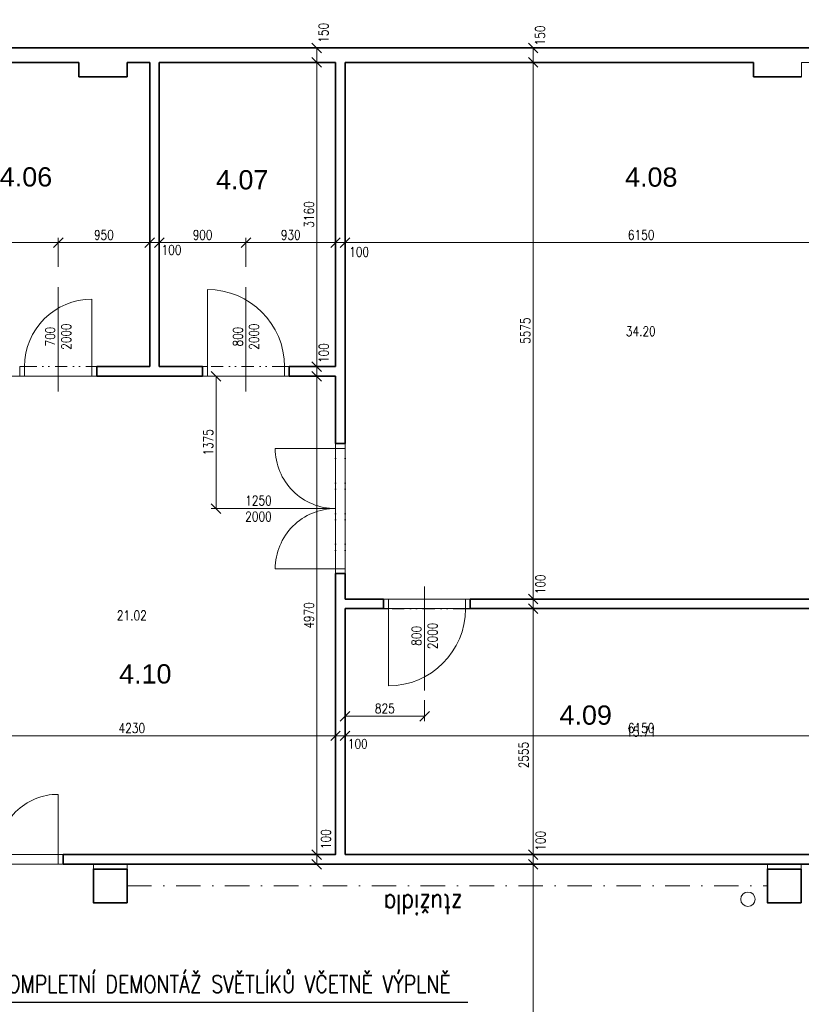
# Model space of a CAD drawing. Header units: millimetres. Extents: x -485339 to 350584, y -1189936 to 0.
# Tile 232 of 256: x -69405 to -61287, y -723233 to -713004. Entities that reach past the tile are written whole.
import ezdxf
from ezdxf import colors
from ezdxf.entities.mleader import LeaderData, LeaderLine
from ezdxf.enums import TextEntityAlignment as Align
from ezdxf.math import Vec2, Vec3

# ---------------------------------------------------------------- set-up
doc = ezdxf.new("R2010")
doc.units = ezdxf.units.MM
doc.header["$LTSCALE"] = 10
doc.linetypes.add('DASHDOT', pattern=[25.4, 12.7, -6.35, 0, -6.35])
doc.linetypes.add('DĚLICÍ2', pattern=[15.875, 6.35, -3.175, 0, -3.175, 0, -3.175])
doc.layers.get('Defpoints').update_dxf_attribs({"color": 201})
doc.layers.add('BOUR_DVEŘE', color=7, linetype='Continuous', lineweight=18, true_color=0xdba400)
doc.layers.add('BOURÁNÍ_POPIS', color=7, linetype='Continuous', lineweight=18, true_color=0xdba400)
for name, color, linetype, lineweight in [('St__otvory_dveře', 40, 'Continuous', 18), ('St_kóty', 132, 'Continuous', 18), ('St_plocha_místnosti', 250, 'Continuous', 18), ('St_popis_otvory', 40, 'Continuous', 18), ('St_čáry_obrys', 5, 'Continuous', 35), ('St_čáry_osy', 250, 'DASHDOT', 18), ('St_čáry_plné', 250, 'Continuous', 18), ('ZTI_ST_kanalda', 234, 'Continuous', 18)]:
    doc.layers.add(name, color=color, linetype=linetype, lineweight=lineweight)
doc.layers.add('St_plocha_místn', color=140, linetype='Continuous', lineweight=18, plot=False)
doc.styles.add('Andy', font='arial.ttf')
doc.styles.get("Standard").update_dxf_attribs({"font": 'simplex.shx', "width": 0.8})
doc.dimstyles.new('stavebníM50 vnitřní', dxfattribs={"dimtxt": 100, "dimasz": 100, "dimexe": 50, "dimexo": 100, "dimgap": 30, "dimtad": 1, "dimdec": 0, "dimtxsty": 'Standard', "dimblk": 'OBLIQUE', "dimcen": 2.5, "dimclrd": 256, "dimclre": 256, "dimclrt": 256, "dimadec": 0, "dimazin": 0, "dimtfac": 1, "dimtdec": 0, "dimtmove": 2, "dimatfit": 2, "dimldrblk": 'OBLIQUE', "dimfxl": 250, "dimfxlon": 1, "dimlwd": -1, "dimlwe": -1, "dimarcsym": 0})

# ---------------------------------------------------------------- blocks, each defined once
blk = doc.blocks.new('G$CC1796412')
at = {"layer": 'St__otvory_dveře', "color": 0, "ltscale": 2}
blk.add_lwpolyline([(850, 1), (850, 801)], dxfattribs=at)
at = {"layer": 'St__otvory_dveře', "ltscale": 2}
for points in [[(50, 0), (0, 0), (0, -100), (50, -100)], [(900, 1), (850, 1), (850, -99), (900, -99)]]:
    blk.add_lwpolyline(points, close=True, dxfattribs=at)
at = {"layer": 'St__otvory_dveře', "linetype": 'DĚLICÍ2', "ltscale": 2}
for points in [[(50, 0), (850, 1)], [(50, -100), (850, -99)]]:
    blk.add_lwpolyline(points, dxfattribs=at)
at = {"layer": 'St__otvory_dveře', "color": 0, "ltscale": 2}
blk.add_arc((850, 1), 800, 90, 180, dxfattribs=at)
blk = doc.blocks.new('G$CB4A84410')
at = {"layer": 'St__otvory_dveře', "ltscale": 2}
for points in [[(100, -50), (100, 0), (0, 0), (0, -50)], [(101, -800), (101, -750), (1, -750), (1, -800)]]:
    blk.add_lwpolyline(points, close=True, dxfattribs=at)
at = {"layer": 'St__otvory_dveře', "linetype": 'DĚLICÍ2', "ltscale": 2}
for points in [[(0, -50), (1, -750)], [(100, -50), (101, -750)]]:
    blk.add_lwpolyline(points, dxfattribs=at)
at = {"layer": 'St__otvory_dveře', "color": 0, "ltscale": 2}
blk.add_lwpolyline([(101, -750), (801, -750)], dxfattribs=at)
blk.add_arc((101, -750), 700, 0, 90, dxfattribs=at)
blk = doc.blocks.new('G$CCBB459BE')
at = {"layer": 'St__otvory_dveře', "color": 0, "ltscale": 2}
for points in [[(50, 101), (50, 726)], [(1300, 101), (1300, 726)]]:
    blk.add_lwpolyline(points, dxfattribs=at)
at = {"layer": 'St__otvory_dveře', "ltscale": 2}
for points in [[(50, 100), (0, 100), (0, 0), (50, 0)], [(1350, 101), (1300, 101), (1300, 1), (1350, 1)]]:
    blk.add_lwpolyline(points, close=True, dxfattribs=at)
at = {"layer": 'St__otvory_dveře', "linetype": 'DĚLICÍ2', "ltscale": 2}
for points in [[(50, 100), (1300, 101)], [(50, 0), (1300, 1)]]:
    blk.add_lwpolyline(points, dxfattribs=at)
at = {"layer": 'St__otvory_dveře', "color": 0, "ltscale": 2}
for centre, start, end in [((50, 101), 359.9631, 90), ((1300, 101), 90, 180.0369)]:
    blk.add_arc(centre, 625, start, end, dxfattribs=at)
blk = doc.blocks.new('_OBLIQUE')
at = {"color": 0, "linetype": 'ByBlock'}
blk.add_line((-0.5, -0.5), (0.5, 0.5), dxfattribs=at)
blk = doc.blocks.new('*D5346')
at = {"layer": 'Defpoints', "color": 0}
for p in [(-69005, -715320), (-69005, -715784), (-70355, -716608)]:
    blk.add_point(p, dxfattribs=at)
at = {"layer": 'St_kóty'}
for p, q in [((-70355, -715570), (-70355, -715270)), ((-70355, -715320), (-69005, -715320)), ((-69005, -715570), (-69005, -715270))]:
    blk.add_line(p, q, dxfattribs=at)
at = {"layer": 'St_kóty', "linetype": 'ByBlock', "xscale": 100, "yscale": 100, "zscale": 100, "rotation": 180}
blk.add_blockref('_OBLIQUE', (-70355, -715320), dxfattribs=at)
at = {"layer": 'St_kóty', "linetype": 'ByBlock', "xscale": 100, "yscale": 100, "zscale": 100}
blk.add_blockref('_OBLIQUE', (-69005, -715320), dxfattribs=at)
at = {"layer": 'St_kóty', "insert": (-69680, -715240), "char_height": 100, "attachment_point": 5}
blk.add_mtext('1350', dxfattribs=at)
blk = doc.blocks.new('*D5347')
at = {"layer": 'Defpoints', "color": 0}
for p in [(-68055, -715320), (-69005, -715784), (-68055, -716608)]:
    blk.add_point(p, dxfattribs=at)
at = {"layer": 'St_kóty'}
for p, q in [((-69005, -715570), (-69005, -715270)), ((-69005, -715320), (-68055, -715320)), ((-68055, -715570), (-68055, -715270))]:
    blk.add_line(p, q, dxfattribs=at)
at = {"layer": 'St_kóty', "linetype": 'ByBlock', "xscale": 100, "yscale": 100, "zscale": 100, "rotation": 180}
blk.add_blockref('_OBLIQUE', (-69005, -715320), dxfattribs=at)
at = {"layer": 'St_kóty', "linetype": 'ByBlock', "xscale": 100, "yscale": 100, "zscale": 100}
blk.add_blockref('_OBLIQUE', (-68055, -715320), dxfattribs=at)
at = {"layer": 'St_kóty', "insert": (-68530, -715240), "char_height": 100, "attachment_point": 5}
blk.add_mtext('950', dxfattribs=at)
blk = doc.blocks.new('*D5348')
at = {"layer": 'Defpoints', "color": 0}
for p in [(-67955, -715320), (-68055, -716608), (-67955, -716608)]:
    blk.add_point(p, dxfattribs=at)
at = {"layer": 'St_kóty'}
for p, q in [((-68055, -715570), (-68055, -715270)), ((-68055, -715320), (-67955, -715320)), ((-67955, -715570), (-67955, -715270))]:
    blk.add_line(p, q, dxfattribs=at)
at = {"layer": 'St_kóty', "linetype": 'ByBlock', "xscale": 100, "yscale": 100, "zscale": 100, "rotation": 180}
blk.add_blockref('_OBLIQUE', (-68055, -715320), dxfattribs=at)
at = {"layer": 'St_kóty', "linetype": 'ByBlock', "xscale": 100, "yscale": 100, "zscale": 100}
blk.add_blockref('_OBLIQUE', (-67955, -715320), dxfattribs=at)
at = {"layer": 'St_kóty', "insert": (-67829, -715396), "char_height": 100, "attachment_point": 5}
blk.add_mtext('100', dxfattribs=at)
blk = doc.blocks.new('*D5349')
at = {"layer": 'Defpoints', "color": 0}
for p in [(-67055, -715320), (-67055, -715784), (-67955, -716608)]:
    blk.add_point(p, dxfattribs=at)
at = {"layer": 'St_kóty'}
for p, q in [((-67955, -715570), (-67955, -715270)), ((-67955, -715320), (-67055, -715320)), ((-67055, -715570), (-67055, -715270))]:
    blk.add_line(p, q, dxfattribs=at)
at = {"layer": 'St_kóty', "linetype": 'ByBlock', "xscale": 100, "yscale": 100, "zscale": 100, "rotation": 180}
blk.add_blockref('_OBLIQUE', (-67955, -715320), dxfattribs=at)
at = {"layer": 'St_kóty', "linetype": 'ByBlock', "xscale": 100, "yscale": 100, "zscale": 100}
blk.add_blockref('_OBLIQUE', (-67055, -715320), dxfattribs=at)
at = {"layer": 'St_kóty', "insert": (-67505, -715240), "char_height": 100, "attachment_point": 5}
blk.add_mtext('900', dxfattribs=at)
blk = doc.blocks.new('*D5350')
at = {"layer": 'Defpoints', "color": 0}
for p in [(-66125, -715320), (-67055, -715784), (-66125, -716608)]:
    blk.add_point(p, dxfattribs=at)
at = {"layer": 'St_kóty'}
for p, q in [((-67055, -715570), (-67055, -715270)), ((-67055, -715320), (-66125, -715320)), ((-66125, -715570), (-66125, -715270))]:
    blk.add_line(p, q, dxfattribs=at)
at = {"layer": 'St_kóty', "linetype": 'ByBlock', "xscale": 100, "yscale": 100, "zscale": 100, "rotation": 180}
blk.add_blockref('_OBLIQUE', (-67055, -715320), dxfattribs=at)
at = {"layer": 'St_kóty', "linetype": 'ByBlock', "xscale": 100, "yscale": 100, "zscale": 100}
blk.add_blockref('_OBLIQUE', (-66125, -715320), dxfattribs=at)
at = {"layer": 'St_kóty', "insert": (-66590, -715240), "char_height": 100, "attachment_point": 5}
blk.add_mtext('930', dxfattribs=at)
blk = doc.blocks.new('*D5351')
at = {"layer": 'Defpoints', "color": 0}
for p in [(-66025, -715320), (-66125, -716608), (-66025, -716608)]:
    blk.add_point(p, dxfattribs=at)
at = {"layer": 'St_kóty'}
for p, q in [((-66125, -715570), (-66125, -715270)), ((-66125, -715320), (-66025, -715320)), ((-66025, -715570), (-66025, -715270))]:
    blk.add_line(p, q, dxfattribs=at)
at = {"layer": 'St_kóty', "linetype": 'ByBlock', "xscale": 100, "yscale": 100, "zscale": 100, "rotation": 180}
blk.add_blockref('_OBLIQUE', (-66125, -715320), dxfattribs=at)
at = {"layer": 'St_kóty', "linetype": 'ByBlock', "xscale": 100, "yscale": 100, "zscale": 100}
blk.add_blockref('_OBLIQUE', (-66025, -715320), dxfattribs=at)
at = {"layer": 'St_kóty', "insert": (-65880, -715417), "char_height": 100, "attachment_point": 5}
blk.add_mtext('100', dxfattribs=at)
blk = doc.blocks.new('*D5352')
at = {"layer": 'Defpoints', "color": 0}
for p in [(-59875, -715320), (-59875, -715873), (-66025, -716608)]:
    blk.add_point(p, dxfattribs=at)
at = {"layer": 'St_kóty'}
for p, q in [((-66025, -715570), (-66025, -715270)), ((-66025, -715320), (-59875, -715320)), ((-59875, -715570), (-59875, -715270))]:
    blk.add_line(p, q, dxfattribs=at)
at = {"layer": 'St_kóty', "linetype": 'ByBlock', "xscale": 100, "yscale": 100, "zscale": 100, "rotation": 180}
blk.add_blockref('_OBLIQUE', (-66025, -715320), dxfattribs=at)
at = {"layer": 'St_kóty', "linetype": 'ByBlock', "xscale": 100, "yscale": 100, "zscale": 100}
blk.add_blockref('_OBLIQUE', (-59875, -715320), dxfattribs=at)
at = {"layer": 'St_kóty', "insert": (-62950, -715240), "char_height": 100, "attachment_point": 5}
blk.add_mtext('6150', dxfattribs=at)
blk = doc.blocks.new('*D5355')
at = {"layer": 'Defpoints', "color": 0}
for p in [(-70355, -720238), (-66125, -720444), (-66125, -721678)]:
    blk.add_point(p, dxfattribs=at)
at = {"layer": 'St_kóty'}
for p, q in [((-70355, -720338), (-70355, -720494)), ((-70355, -720444), (-66125, -720444)), ((-66125, -720694), (-66125, -720394))]:
    blk.add_line(p, q, dxfattribs=at)
at = {"layer": 'St_kóty', "linetype": 'ByBlock', "xscale": 100, "yscale": 100, "zscale": 100, "rotation": 180}
blk.add_blockref('_OBLIQUE', (-70355, -720444), dxfattribs=at)
at = {"layer": 'St_kóty', "linetype": 'ByBlock', "xscale": 100, "yscale": 100, "zscale": 100}
blk.add_blockref('_OBLIQUE', (-66125, -720444), dxfattribs=at)
at = {"layer": 'St_kóty', "insert": (-68240, -720364), "char_height": 100, "attachment_point": 5}
blk.add_mtext('4230', dxfattribs=at)
blk = doc.blocks.new('*D5356')
at = {"layer": 'Defpoints', "color": 0}
for p in [(-66025, -720444), (-66125, -721678), (-66025, -721678)]:
    blk.add_point(p, dxfattribs=at)
at = {"layer": 'St_kóty'}
for p, q in [((-66125, -720694), (-66125, -720394)), ((-66125, -720444), (-66025, -720444)), ((-66025, -720694), (-66025, -720394))]:
    blk.add_line(p, q, dxfattribs=at)
at = {"layer": 'St_kóty', "linetype": 'ByBlock', "xscale": 100, "yscale": 100, "zscale": 100, "rotation": 180}
blk.add_blockref('_OBLIQUE', (-66125, -720444), dxfattribs=at)
at = {"layer": 'St_kóty', "linetype": 'ByBlock', "xscale": 100, "yscale": 100, "zscale": 100}
blk.add_blockref('_OBLIQUE', (-66025, -720444), dxfattribs=at)
at = {"layer": 'St_kóty', "insert": (-65894, -720527), "char_height": 100, "attachment_point": 5}
blk.add_mtext('100', dxfattribs=at)
blk = doc.blocks.new('*D5357')
at = {"layer": 'Defpoints', "color": 0}
for p in [(-59875, -720444), (-66025, -721678), (-59875, -721678)]:
    blk.add_point(p, dxfattribs=at)
at = {"layer": 'St_kóty'}
for p, q in [((-66025, -720694), (-66025, -720394)), ((-66025, -720444), (-59875, -720444)), ((-59875, -720694), (-59875, -720394))]:
    blk.add_line(p, q, dxfattribs=at)
at = {"layer": 'St_kóty', "linetype": 'ByBlock', "xscale": 100, "yscale": 100, "zscale": 100, "rotation": 180}
blk.add_blockref('_OBLIQUE', (-66025, -720444), dxfattribs=at)
at = {"layer": 'St_kóty', "linetype": 'ByBlock', "xscale": 100, "yscale": 100, "zscale": 100}
blk.add_blockref('_OBLIQUE', (-59875, -720444), dxfattribs=at)
at = {"layer": 'St_kóty', "insert": (-62950, -720364), "char_height": 100, "attachment_point": 5}
blk.add_mtext('6150', dxfattribs=at)
blk = doc.blocks.new('*D5360')
at = {"layer": 'Defpoints', "color": 0}
for p in [(-66025, -719974), (-65200, -719974), (-66025, -720240)]:
    blk.add_point(p, dxfattribs=at)
at = {"layer": 'St_kóty'}
for p, q in [((-66025, -720074), (-66025, -720290)), ((-65200, -720074), (-65200, -720290)), ((-65200, -720240), (-66025, -720240))]:
    blk.add_line(p, q, dxfattribs=at)
at = {"layer": 'St_kóty', "linetype": 'ByBlock', "xscale": 100, "yscale": 100, "zscale": 100, "rotation": 180}
blk.add_blockref('_OBLIQUE', (-66025, -720240), dxfattribs=at)
at = {"layer": 'St_kóty', "linetype": 'ByBlock', "xscale": 100, "yscale": 100, "zscale": 100}
blk.add_blockref('_OBLIQUE', (-65200, -720240), dxfattribs=at)
at = {"layer": 'St_kóty', "insert": (-65613, -720160), "char_height": 100, "attachment_point": 5}
blk.add_mtext('825', dxfattribs=at)
blk = doc.blocks.new('*D5362')
at = {"layer": 'Defpoints', "color": 0}
for p in [(-59875, 0), (-59875, -727049), (-70355, -727118)]:
    blk.add_point(p, dxfattribs=at)
at = {"layer": 'St_kóty'}
for p, q in [((-59875, -726799), (-59875, -727099)), ((-70355, -727049), (-70355, -726999)), ((-70355, -727049), (-59875, -727049))]:
    blk.add_line(p, q, dxfattribs=at)
at = {"layer": 'St_kóty', "linetype": 'ByBlock', "xscale": 100, "yscale": 100, "zscale": 100, "rotation": 180}
blk.add_blockref('_OBLIQUE', (-70355, -727049), dxfattribs=at)
at = {"layer": 'St_kóty', "linetype": 'ByBlock', "xscale": 100, "yscale": 100, "zscale": 100}
blk.add_blockref('_OBLIQUE', (-59875, -727049), dxfattribs=at)
at = {"layer": 'St_kóty', "insert": (-65115, -726969), "char_height": 100, "attachment_point": 5}
blk.add_mtext('10480', dxfattribs=at)
blk = doc.blocks.new('*D5365')
at = {"layer": 'Defpoints', "color": 0}
for p in [(-64072, -721778), (-64072, -721778), (-61732, -731808)]:
    blk.add_point(p, dxfattribs=at)
at = {"layer": 'St_kóty'}
for p, q in [((-64172, -721778), (-64122, -721778)), ((-64072, -731808), (-64072, -721778)), ((-63822, -731808), (-64122, -731808))]:
    blk.add_line(p, q, dxfattribs=at)
at = {"layer": 'St_kóty', "linetype": 'ByBlock', "xscale": 100, "yscale": 100, "zscale": 100}
for p, rotation in [((-64072, -721778), 90), ((-64072, -731808), 270)]:
    blk.add_blockref('_OBLIQUE', p, dxfattribs=dict(at, rotation=rotation))
at = {"layer": 'St_kóty', "insert": (-64152, -726793), "char_height": 100, "attachment_point": 5, "rotation": 90}
blk.add_mtext('10030', dxfattribs=at)
blk = doc.blocks.new('*D5366')
at = {"layer": 'Defpoints', "color": 0}
for p in [(-64072, -721678), (-64072, -721778), (-62975, -721678)]:
    blk.add_point(p, dxfattribs=at)
at = {"layer": 'St_kóty'}
for p, q in [((-64172, -721778), (-64122, -721778)), ((-63822, -721678), (-64122, -721678)), ((-64072, -721778), (-64072, -721678))]:
    blk.add_line(p, q, dxfattribs=at)
at = {"layer": 'St_kóty', "linetype": 'ByBlock', "xscale": 100, "yscale": 100, "zscale": 100}
for p, rotation in [((-64072, -721678), 90), ((-64072, -721778), 270)]:
    blk.add_blockref('_OBLIQUE', p, dxfattribs=dict(at, rotation=rotation))
at = {"layer": 'St_kóty', "insert": (-63995, -721534), "char_height": 100, "attachment_point": 5, "rotation": 90}
blk.add_mtext('100', dxfattribs=at)
blk = doc.blocks.new('*D5367')
at = {"layer": 'Defpoints', "color": 0}
for p in [(-64725, -719123), (-64072, -719123), (-62975, -721678)]:
    blk.add_point(p, dxfattribs=at)
at = {"layer": 'St_kóty'}
for p, q in [((-64322, -719123), (-64022, -719123)), ((-64072, -721678), (-64072, -719123)), ((-63822, -721678), (-64122, -721678))]:
    blk.add_line(p, q, dxfattribs=at)
at = {"layer": 'St_kóty', "linetype": 'ByBlock', "xscale": 100, "yscale": 100, "zscale": 100}
for p, rotation in [((-64072, -719123), 90), ((-64072, -721678), 270)]:
    blk.add_blockref('_OBLIQUE', p, dxfattribs=dict(at, rotation=rotation))
at = {"layer": 'St_kóty', "insert": (-64171, -720644), "char_height": 100, "attachment_point": 5, "rotation": 90}
blk.add_mtext('2555', dxfattribs=at)
blk = doc.blocks.new('*D5368')
at = {"layer": 'Defpoints', "color": 0}
for p in [(-64725, -719023), (-64072, -719023), (-64725, -719123)]:
    blk.add_point(p, dxfattribs=at)
at = {"layer": 'St_kóty'}
for p, q in [((-64322, -719023), (-64022, -719023)), ((-64072, -719123), (-64072, -719023)), ((-64322, -719123), (-64022, -719123))]:
    blk.add_line(p, q, dxfattribs=at)
at = {"layer": 'St_kóty', "linetype": 'ByBlock', "xscale": 100, "yscale": 100, "zscale": 100}
for p, rotation in [((-64072, -719023), 90), ((-64072, -719123), 270)]:
    blk.add_blockref('_OBLIQUE', p, dxfattribs=dict(at, rotation=rotation))
at = {"layer": 'St_kóty', "insert": (-63997, -718870), "char_height": 100, "attachment_point": 5, "rotation": 90}
blk.add_mtext('100', dxfattribs=at)
blk = doc.blocks.new('*D5369')
at = {"layer": 'Defpoints', "color": 0}
for p in [(-64725, -713448), (-64072, -713448), (-64725, -719023)]:
    blk.add_point(p, dxfattribs=at)
at = {"layer": 'St_kóty'}
for p, q in [((-64322, -713448), (-64022, -713448)), ((-64072, -719023), (-64072, -713448)), ((-64322, -719023), (-64022, -719023))]:
    blk.add_line(p, q, dxfattribs=at)
at = {"layer": 'St_kóty', "linetype": 'ByBlock', "xscale": 100, "yscale": 100, "zscale": 100}
for p, rotation in [((-64072, -713448), 90), ((-64072, -719023), 270)]:
    blk.add_blockref('_OBLIQUE', p, dxfattribs=dict(at, rotation=rotation))
at = {"layer": 'St_kóty', "insert": (-64152, -716235), "char_height": 100, "attachment_point": 5, "rotation": 90}
blk.add_mtext('5575', dxfattribs=at)
blk = doc.blocks.new('*D5370')
at = {"layer": 'Defpoints', "color": 0}
for p in [(-64725, -713298), (-64072, -713298), (-64725, -713448)]:
    blk.add_point(p, dxfattribs=at)
at = {"layer": 'St_kóty'}
for p, q in [((-64322, -713298), (-64022, -713298)), ((-64072, -713448), (-64072, -713298)), ((-64322, -713448), (-64022, -713448))]:
    blk.add_line(p, q, dxfattribs=at)
at = {"layer": 'St_kóty', "linetype": 'ByBlock', "xscale": 100, "yscale": 100, "zscale": 100}
for p, rotation in [((-64072, -713298), 90), ((-64072, -713448), 270)]:
    blk.add_blockref('_OBLIQUE', p, dxfattribs=dict(at, rotation=rotation))
at = {"layer": 'St_kóty', "insert": (-64000, -713168), "char_height": 100, "attachment_point": 5, "rotation": 90}
blk.add_mtext('150', dxfattribs=at)
blk = doc.blocks.new('*D5371')
at = {"layer": 'Defpoints', "color": 0}
for p in [(-67190, -713298), (-67190, -713448), (-66320, -713448)]:
    blk.add_point(p, dxfattribs=at)
at = {"layer": 'St_kóty'}
for p, q in [((-66570, -713298), (-66270, -713298)), ((-66320, -713298), (-66320, -713448)), ((-66570, -713448), (-66270, -713448))]:
    blk.add_line(p, q, dxfattribs=at)
at = {"layer": 'St_kóty', "linetype": 'ByBlock', "xscale": 100, "yscale": 100, "zscale": 100}
for p, rotation in [((-66320, -713298), 90), ((-66320, -713448), 270)]:
    blk.add_blockref('_OBLIQUE', p, dxfattribs=dict(at, rotation=rotation))
at = {"layer": 'St_kóty', "insert": (-66249, -713141), "char_height": 100, "attachment_point": 5, "rotation": 90}
blk.add_mtext('150', dxfattribs=at)
blk = doc.blocks.new('*D5374')
at = {"layer": 'Defpoints', "color": 0}
for p in [(-67190, -713448), (-66320, -716608), (-66125, -716608)]:
    blk.add_point(p, dxfattribs=at)
at = {"layer": 'St_kóty'}
for p, q in [((-66570, -713448), (-66270, -713448)), ((-66320, -713448), (-66320, -716608)), ((-66225, -716608), (-66370, -716608))]:
    blk.add_line(p, q, dxfattribs=at)
at = {"layer": 'St_kóty', "linetype": 'ByBlock', "xscale": 100, "yscale": 100, "zscale": 100}
for p, rotation in [((-66320, -713448), 90), ((-66320, -716608), 270)]:
    blk.add_blockref('_OBLIQUE', p, dxfattribs=dict(at, rotation=rotation))
at = {"layer": 'St_kóty', "insert": (-66400, -715028), "char_height": 100, "attachment_point": 5, "rotation": 90}
blk.add_mtext('3160', dxfattribs=at)
blk = doc.blocks.new('*D5375')
at = {"layer": 'Defpoints', "color": 0}
for p in [(-66125, -716608), (-66320, -716708), (-66125, -716708)]:
    blk.add_point(p, dxfattribs=at)
at = {"layer": 'St_kóty'}
for p, q in [((-66225, -716608), (-66370, -716608)), ((-66320, -716608), (-66320, -716708)), ((-66225, -716708), (-66370, -716708))]:
    blk.add_line(p, q, dxfattribs=at)
at = {"layer": 'St_kóty', "linetype": 'ByBlock', "xscale": 100, "yscale": 100, "zscale": 100}
for p, rotation in [((-66320, -716608), 90), ((-66320, -716708), 270)]:
    blk.add_blockref('_OBLIQUE', p, dxfattribs=dict(at, rotation=rotation))
at = {"layer": 'St_kóty', "insert": (-66247, -716467), "char_height": 100, "attachment_point": 5, "rotation": 90}
blk.add_mtext('100', dxfattribs=at)
blk = doc.blocks.new('*D5376')
at = {"layer": 'Defpoints', "color": 0}
for p in [(-66125, -716708), (-66320, -721678), (-66125, -721678)]:
    blk.add_point(p, dxfattribs=at)
at = {"layer": 'St_kóty'}
for p, q in [((-66225, -716708), (-66370, -716708)), ((-66320, -716708), (-66320, -721678)), ((-66225, -721678), (-66370, -721678))]:
    blk.add_line(p, q, dxfattribs=at)
at = {"layer": 'St_kóty', "linetype": 'ByBlock', "xscale": 100, "yscale": 100, "zscale": 100}
for p, rotation in [((-66320, -716708), 90), ((-66320, -721678), 270)]:
    blk.add_blockref('_OBLIQUE', p, dxfattribs=dict(at, rotation=rotation))
at = {"layer": 'St_kóty', "insert": (-66400, -719193), "char_height": 100, "attachment_point": 5, "rotation": 90}
blk.add_mtext('4970', dxfattribs=at)
blk = doc.blocks.new('*D5377')
at = {"layer": 'Defpoints', "color": 0}
for p in [(-66320, -721778), (-66125, -721678), (-66125, -721778)]:
    blk.add_point(p, dxfattribs=at)
at = {"layer": 'St_kóty'}
for p, q in [((-66225, -721678), (-66370, -721678)), ((-66225, -721778), (-66370, -721778)), ((-66320, -721678), (-66320, -721778))]:
    blk.add_line(p, q, dxfattribs=at)
at = {"layer": 'St_kóty', "linetype": 'ByBlock', "xscale": 100, "yscale": 100, "zscale": 100}
for p, rotation in [((-66320, -721678), 90), ((-66320, -721778), 270)]:
    blk.add_blockref('_OBLIQUE', p, dxfattribs=dict(at, rotation=rotation))
at = {"layer": 'St_kóty', "insert": (-66225, -721518), "char_height": 100, "attachment_point": 5, "rotation": 90}
blk.add_mtext('100', dxfattribs=at)
blk = doc.blocks.new('*D5378')
at = {"layer": 'Defpoints', "color": 0}
for p in [(-66125, -716708), (-67366, -718083), (-66495, -718083)]:
    blk.add_point(p, dxfattribs=at)
at = {"layer": 'St_kóty'}
for p, q in [((-67116, -716708), (-67416, -716708)), ((-67366, -716708), (-67366, -718083)), ((-67116, -718083), (-67416, -718083))]:
    blk.add_line(p, q, dxfattribs=at)
at = {"layer": 'St_kóty', "linetype": 'ByBlock', "xscale": 100, "yscale": 100, "zscale": 100}
for p, rotation in [((-67366, -716708), 90), ((-67366, -718083), 270)]:
    blk.add_blockref('_OBLIQUE', p, dxfattribs=dict(at, rotation=rotation))
at = {"layer": 'St_kóty', "insert": (-67446, -717395), "char_height": 100, "attachment_point": 5, "rotation": 90}
blk.add_mtext('1375', dxfattribs=at)

msp = doc.modelspace()

# ---------------------------------------------------------------- linework, layer by layer
at = {"layer": 'St_plocha_místn'}
for points in [[(-66024.9, -719022.8), (-59924.9, -719022.8), (-59924.9, -718872.8), (-59874.9, -718872.8), (-59874.9, -716022.8), (-59924.9, -716022.8), (-59924.9, -715872.8), (-59874.9, -715872.8), (-59874.9, -713447.8), (-61284.9, -713447.8), (-61284.9, -713597.8), (-61784.9, -713597.8), (-61784.9, -713447.8), (-66024.9, -713447.8)], [(-66124.9, -721677.8), (-70354.9, -721677.8), (-70354.9, -716707.8), (-66124.9, -716707.8)], [(-66024.9, -721677.8), (-59875.3, -721677.8), (-59875.3, -719122.8), (-66024.9, -719122.8)]]:
    msp.add_lwpolyline(points, close=True, dxfattribs=at)
msp.add_lwpolyline([(-59873.3, -724872.8), (-59873.3, -721827.8), (-59924.9, -721827.8), (-59924.9, -721777.8), (-61289.1, -721777.8), (-61289.1, -722177.8), (-61639.1, -722177.8), (-61639.1, -721777.8), (-68289.1, -721777.8), (-68289.1, -722177.8), (-68639.1, -722177.8), (-68639.1, -721777.8), (-70354.9, -721777.8), (-70354.9, -727647.8)], dxfattribs=at)
at = {"layer": 'St_popis_otvory'}
for points in [[(-69004.9, -716865.1), (-69004.9, -715783.8)], [(-67054.9, -716865.1), (-67054.9, -715783.8)], [(-67206.6, -718082.8), (-66125.3, -718082.8)], [(-65200.4, -719974.1), (-65200.4, -718892.8)]]:
    msp.add_lwpolyline(points, dxfattribs=at)
at = {"layer": 'St_čáry_obrys', "ltscale": 2}
for p, q in [((-66024.9, -718757.8), (-66024.9, -719022.8)), ((-65624.9, -719022.8), (-65624.9, -719122.8)), ((-64724.9, -719022.8), (-64724.9, -719122.8)), ((-66024.9, -719122.8), (-66024.9, -721677.8))]:
    msp.add_line(p, q, dxfattribs=at)
for points in [[(-59774.9, -713297.8), (-74604.9, -713297.8)], [(-70354.9, -713447.8), (-68789.1, -713447.8)], [(-68789.1, -713447.8), (-68789.1, -713597.8)], [(-68289.1, -713447.8), (-68054.9, -713447.8)], [(-68289.1, -713447.8), (-68289.1, -713597.8)], [(-68054.9, -713447.8), (-68054.9, -716607.8)], [(-67954.9, -713447.8), (-67954.9, -716607.8)], [(-67954.9, -713447.8), (-66124.9, -713447.8)], [(-66124.9, -716607.8), (-66124.9, -713447.8)], [(-66024.9, -713447.8), (-61784.9, -713447.8)], [(-66024.9, -713447.8), (-66024.9, -717407.8)], [(-61784.9, -713447.8), (-61784.9, -713597.8)], [(-68789.1, -713597.8), (-68289.1, -713597.8)], [(-61784.9, -713597.8), (-61284.9, -713597.8)], [(-68604.9, -716607.8), (-68604.9, -716707.8)], [(-68604.9, -716607.8), (-68054.9, -716607.8)], [(-67954.9, -716607.8), (-67504.9, -716607.8)], [(-67504.9, -716607.8), (-67504.9, -716707.8)], [(-66604.9, -716607.8), (-66604.9, -716707.8)], [(-66604.9, -716607.8), (-66124.9, -716607.8)], [(-68604.9, -716707.8), (-67504.9, -716707.8)], [(-66604.9, -716707.8), (-66124.9, -716707.8), (-66124.9, -717407.8)], [(-66124.9, -717407.8), (-66024.9, -717407.8)], [(-66124.9, -718757.8), (-66124.9, -721677.8), (-68954.9, -721677.8)], [(-66124.9, -718757.8), (-66024.9, -718757.8)], [(-65624.9, -719022.8), (-66024.9, -719022.8)], [(-59774.9, -719022.8), (-64724.9, -719022.8)], [(-65624.9, -719122.8), (-66024.9, -719122.8)], [(-59774.9, -719122.8), (-64724.9, -719122.8)], [(-68954.9, -721677.8), (-68954.9, -721777.8)], [(-59924.9, -721777.8), (-68954.9, -721777.8)], [(-59924.9, -721677.8), (-66024.9, -721677.8)]]:
    msp.add_lwpolyline(points, dxfattribs=at)
for points in [[(-68289.1, -722177.8), (-68289.1, -721827.8), (-68639.1, -721827.8), (-68639.1, -722177.8)], [(-61289.1, -722177.8), (-61289.1, -721827.8), (-61639.1, -721827.8), (-61639.1, -722177.8)]]:
    msp.add_lwpolyline(points, close=True, dxfattribs=at)
at = {"layer": 'St_čáry_osy', "ltscale": 2}
msp.add_lwpolyline([(-68289.1, -722002.8), (-61639.1, -722002.8)], dxfattribs=at)
at = {"layer": 'ZTI_ST_kanalda', "ltscale": 2}
msp.add_circle((-61841.5, -722141.5), 75, dxfattribs=at)

# ---------------------------------------------------------------- block references
at = {"layer": 'BOUR_DVEŘE', "ltscale": 2, "xscale": -1}
msp.add_blockref('G$CC1796412', (-66604.9, -716608.6), dxfattribs=at)
at = {"layer": 'BOUR_DVEŘE', "ltscale": 2}
for name, p, rotation in [('G$CB4A84410', (-69404.9, -716708.6), 90), ('G$CCBB459BE', (-66024.9, -718757.8), 90), ('G$CC1796412', (-64724.9, -719123.6), 180)]:
    msp.add_blockref(name, p, dxfattribs=dict(at, rotation=rotation))
msp.add_blockref('G$CCBB459BE', (-70304.9, -721777.8), dxfattribs=at)

# ---------------------------------------------------------------- texts
at = {"layer": 'St_plocha_místn', "width": 0.8}
for s, p in [('34.20', (-62954.3, -716240.7)), ('21.02', (-68239.9, -719192.8)), ('15.71', (-62950.1, -720400.3))]:
    msp.add_text(s, height=100, dxfattribs=at).set_placement(p, align=Align.MIDDLE_CENTER)
at = {"layer": 'St_plocha_místnosti', "ltscale": 2, "style": 'Andy'}
for s, p in [('4.06', (-69611.4, -714736.9)), ('4.07', (-67365.9, -714767.1)), ('4.08', (-63117.1, -714739)), ('4.10', (-68372.2, -719900.4)), ('4.09', (-63798, -720328.4))]:
    msp.add_text(s, height=200, dxfattribs=at).set_placement(p)
at = {"layer": 'St_popis_otvory', "char_height": 100, "width": 1342.526, "attachment_point": 5, "rotation": 90}
for s, insert in [('700\\P2000', (-69004.9, -716296.6)), ('800\\P2000', (-67054.9, -716296.6)), ('800\\P2000', (-65200.4, -719405.7))]:
    msp.add_mtext(s, dxfattribs=dict(at, insert=insert))
at = {"layer": 'St_popis_otvory', "insert": (-66925.2, -718082.8), "char_height": 100, "width": 1342.526, "attachment_point": 5}
msp.add_mtext('1250\\P2000', dxfattribs=at)
at = {"layer": 'St_čáry_plné', "ltscale": 2, "width": 0.8}
msp.add_text('ztužidla', height=200, rotation=180, dxfattribs=at).set_placement((-64807.2, -722095.7))

# ---------------------------------------------------------------- dimensions: what is measured, and where the dimension line sits
at = {"layer": 'St_kóty'}
for base, p1, p2, picture, middle in [((-59875.3, -727049.1), (-70354.9, -727117.8), (-59875.3, 0), '*D5362', (-65115.1, -726969.1)), ((-69004.9, -715320.1), (-70354.9, -716607.8), (-69004.9, -715783.8), '*D5346', (-69679.9, -715240.1)), ((-68054.9, -715320.1), (-69004.9, -715783.8), (-68054.9, -716607.8), '*D5347', (-68529.9, -715240.1)), ((-67054.9, -715320.1), (-67954.9, -716607.8), (-67054.9, -715783.8), '*D5349', (-67504.9, -715240.1)), ((-66124.9, -715320.1), (-67054.9, -715783.8), (-66124.9, -716607.8), '*D5350', (-66589.9, -715240.1)), ((-59874.9, -715320.1), (-66024.9, -716607.8), (-59874.9, -715872.8), '*D5352', (-62949.9, -715240.1)), ((-66024.8823, -720240.1573), (-65200.3712, -719974.1143), (-66024.8823, -719974.1143), '*D5360', (-65612.6267, -720160.1573)), ((-66124.9, -720443.8), (-70354.9, -720237.8), (-66124.9, -721677.8), '*D5355', (-68239.9, -720363.8)), ((-59875.3, -720443.8), (-66024.9, -721677.8), (-59875.3, -721677.7), '*D5357', (-62950.1, -720363.8))]:
    dim = msp.add_linear_dim(base=base, p1=p1, p2=p2, dimstyle='stavebníM50 vnitřní', dxfattribs=at)
    dim.commit()
    dim.dimension.update_dxf_attribs({"geometry": picture, "text_midpoint": middle})
for base, p1, p2, picture, middle in [((-66320.4, -713447.8), (-67189.9, -713297.8), (-67189.9, -713447.8), '*D5371', (-66249.4, -713141.4)), ((-64071.9, -713297.8), (-64724.9, -713447.8), (-64724.9, -713297.8), '*D5370', (-63999.6, -713167.5)), ((-66320.4, -716707.8), (-66124.9, -716607.8), (-66124.9, -716707.8), '*D5375', (-66247.2, -716466.7)), ((-64071.9, -719022.8), (-64724.9, -719122.8), (-64724.9, -719022.8), '*D5368', (-63997, -718870.4)), ((-64071.9, -719122.8), (-62974.9, -721677.8), (-64724.9, -719122.8), '*D5367', (-64171.1, -720644)), ((-66320.4, -721777.8), (-66124.9, -721677.8), (-66124.9, -721777.8), '*D5377', (-66224.6, -721517.6)), ((-64071.9, -721677.8), (-64071.9, -721777.8), (-62974.9, -721677.8), '*D5366', (-63995, -721533.9))]:
    dim = msp.add_linear_dim(base=base, p1=p1, p2=p2, angle=90, dimstyle='stavebníM50 vnitřní', dxfattribs=at)
    dim.commit()
    dim.dimension.update_dxf_attribs({"geometry": picture, "text_midpoint": middle, "dimtype": 160})
for base, p1, p2, picture, middle in [((-66320.4, -716607.8), (-67189.9, -713447.8), (-66124.9, -716607.8), '*D5374', (-66400.4, -715027.8)), ((-64071.9, -713447.8), (-64724.9, -719022.8), (-64724.9, -713447.8), '*D5369', (-64151.9, -716235.3)), ((-67366.4, -718082.8), (-66124.9, -716707.8), (-66495.2, -718082.8), '*D5378', (-67446.4, -717395.3)), ((-66320.4, -721677.8), (-66124.9, -716707.8), (-66124.9, -721677.8), '*D5376', (-66400.4, -719192.8)), ((-64071.9, -721777.8), (-61732, -731807.8), (-64071.9, -721777.8), '*D5365', (-64151.9, -726792.8))]:
    dim = msp.add_linear_dim(base=base, p1=p1, p2=p2, angle=90, dimstyle='stavebníM50 vnitřní', dxfattribs=at)
    dim.commit()
    dim.dimension.update_dxf_attribs({"geometry": picture, "text_midpoint": middle})
for base, p1, p2, picture, middle in [((-67954.9, -715320.1), (-68054.9, -716607.8), (-67954.9, -716607.8), '*D5348', (-67828.7, -715396.2)), ((-66024.9, -715320.1), (-66124.9, -716607.8), (-66024.9, -716607.8), '*D5351', (-65879.7, -715416.8)), ((-66024.9, -720443.8), (-66124.9, -721677.8), (-66024.9, -721677.8), '*D5356', (-65893.7, -720526.5))]:
    dim = msp.add_linear_dim(base=base, p1=p1, p2=p2, dimstyle='stavebníM50 vnitřní', dxfattribs=at)
    dim.commit()
    dim.dimension.update_dxf_attribs({"geometry": picture, "text_midpoint": middle, "dimtype": 160})

# ---------------------------------------------------------------- leaders
at = {"layer": 'BOURÁNÍ_POPIS'}
ml = msp.add_multileader_mtext('Standard', dxfattribs=at)
ml.set_content('KOMPLETNÍ DEMONTÁŽ SVĚTLÍKŮ VČETNĚ VÝPLNĚ')
ml.set_leader_properties()
ml.build(insert=Vec2(0, 0))
ml.multileader.update_dxf_attribs({"text_left_attachment_type": 6, "text_right_attachment_type": 6, "arrow_head_size": 180})
ctx = ml.context
ctx.base_point, ctx.char_height, ctx.arrow_head_size, ctx.plane_origin = Vec3(-69663.4, -723211), 180, 180, Vec3(-68873.1, -722246.6)
ctx.left_attachment, ctx.right_attachment = 6, 6
notes = []
notes.append((ctx, [(0, (1, 1, 0), (-69671.4, -723211), (1, 0), 8, [(0, [(-71675, -721107.8)], 0, [])])]))
ctx.mtext.insert, ctx.mtext.flow_direction = Vec3(-69661.4, -722933.2), 5
for ctx, leaders in notes:
    for number, flags, end, landing, length, lines in leaders:
        leader = LeaderData()
        leader.index, (leader.has_last_leader_line, leader.has_dogleg_vector, leader.attachment_direction) = number, flags
        leader.last_leader_point, leader.dogleg_vector, leader.dogleg_length = Vec3(end), Vec3(landing), length
        for number, points, colour, breaks in lines:
            line = LeaderLine()
            line.index, line.vertices, line.color, line.breaks = number, Vec3.list(points), colors.encode_raw_color(colour), breaks
            leader.lines.append(line)
        ctx.leaders.append(leader)

doc.saveas('drawing.dxf')
